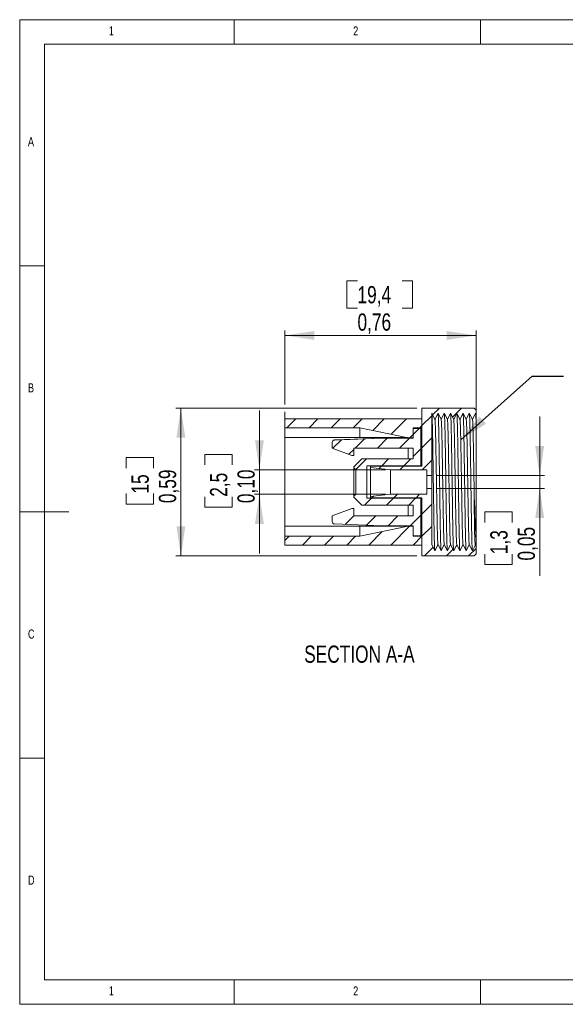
# Model space of a CAD drawing. Header units: inches. Extents: x 0.2 to 11.5, y 0.2 to 8.1.
# Tile 1 of 2: x 0.2 to 4.6, y 0.2 to 8.1. Entities that reach past the tile are written whole.
import ezdxf

# ---------------------------------------------------------------- set-up
doc = ezdxf.new("R2010")
doc.units = ezdxf.units.IN
doc.header["$MEASUREMENT"] = 0
doc.layers.add('SLD-0', color=7, linetype='Continuous', lineweight=0)
doc.styles.add('SLDTEXTSTYLE0', font='TXT', dxfattribs={"width": 0.75})
doc.dimstyles.new('SLDDIMSTYLE0', dxfattribs={"dimtxt": 0.137795, "dimasz": 0.23622, "dimexe": 0, "dimexo": 0.0625, "dimgap": 0.034449, "dimtad": 2, "dimlfac": 0.5, "dimdsep": 46, "dimtxsty": 'SLDTEXTSTYLE0', "dimsah": 1, "dimcen": 0.09, "dimadec": 0, "dimazin": 0, "dimtfac": 1, "dimtofl": 0, "dimtmove": 0, "dimatfit": 3, "dimfxl": 1, "dimtolj": 1, "dimtzin": 12, "dimarcsym": 0})
doc.dimstyles.new('SLDDIMSTYLE1', dxfattribs={"dimtxt": 0.137795, "dimasz": 0.23622, "dimexe": 0, "dimexo": 0.0625, "dimgap": 0.034449, "dimtad": 2, "dimlfac": 0.5, "dimdsep": 46, "dimtxsty": 'SLDTEXTSTYLE0', "dimsah": 1, "dimcen": 0.09, "dimadec": 0, "dimazin": 0, "dimtfac": 1, "dimtofl": 0, "dimtmove": 0, "dimatfit": 3, "dimfxl": 1, "dimtolj": 1, "dimtzin": 12, "dimarcsym": 0})
doc.dimstyles.new('SLDDIMSTYLE2', dxfattribs={"dimtxt": 0.23622, "dimasz": 0.23622, "dimexe": 0, "dimexo": 0.0625, "dimgap": 0.059055, "dimtad": 0, "dimtih": 1, "dimtoh": 1, "dimdec": 0, "dimzin": 0, "dimdsep": 46, "dimtxsty": 'Standard', "dimsah": 1, "dimcen": 0.09, "dimadec": 0, "dimazin": 0, "dimtfac": 1, "dimtdec": 0, "dimtofl": 0, "dimtmove": 0, "dimatfit": 3, "dimfxl": 1, "dimtolj": 1, "dimtzin": 0, "dimarcsym": 0})

# ---------------------------------------------------------------- blocks, each defined once
blk = doc.blocks.new('*D6')
at = {"layer": 'SLD-0'}
for p, q in [((3.3708, 4.9642), (1.4452, 4.9642)), ((1.4846, 4.9642), (1.4846, 3.7831)), ((1.0472, 4.5685), (1.2659, 4.5685)), ((1.0472, 4.5685), (1.0472, 4.4846)), ((1.2659, 4.5685), (1.2659, 4.4846)), ((1.0472, 4.1972), (1.0472, 4.2811)), ((1.2659, 4.1972), (1.2659, 4.2811)), ((1.0472, 4.1972), (1.2659, 4.1972)), ((3.3708, 3.7831), (1.4452, 3.7831))]:
    blk.add_line(p, q, dxfattribs=at)
for points in [[(1.4846, 4.9642), (1.4492, 4.728), (1.5201, 4.728)], [(1.4846, 3.7831), (1.5201, 4.0193), (1.4492, 4.0193)]]:
    blk.add_solid(points, dxfattribs=at)
at = {"layer": 'SLD-0', "char_height": 0.1378, "attachment_point": 1, "rotation": 90, "style": 'SLDTEXTSTYLE0'}
for s, insert in [('{0,59}', (1.3086, 4.2047)), ('{15}', (1.0899, 4.2811))]:
    blk.add_mtext(s, dxfattribs=dict(at, insert=insert))
blk = doc.blocks.new('*D7')
at = {"layer": 'SLD-0'}
for p, q in [((2.112, 4.4721), (2.112, 4.9445)), ((1.6746, 4.5939), (1.8933, 4.5939)), ((1.6746, 4.5939), (1.6746, 4.51)), ((1.8933, 4.5939), (1.8933, 4.51)), ((3.1188, 4.4721), (2.0726, 4.4721)), ((2.112, 4.4721), (2.112, 4.2752)), ((1.6746, 4.1718), (1.6746, 4.2556)), ((1.8933, 4.1718), (1.8933, 4.2556)), ((3.1188, 4.2752), (2.0726, 4.2752)), ((2.112, 4.2752), (2.112, 3.8028)), ((1.6746, 4.1718), (1.8933, 4.1718))]:
    blk.add_line(p, q, dxfattribs=at)
for points in [[(2.112, 4.4721), (2.1474, 4.7083), (2.0766, 4.7083)], [(2.112, 4.2752), (2.0766, 4.039), (2.1474, 4.039)]]:
    blk.add_solid(points, dxfattribs=at)
at = {"layer": 'SLD-0', "char_height": 0.1378, "attachment_point": 1, "rotation": 90, "style": 'SLDTEXTSTYLE0'}
for s, insert in [('{2,5}', (1.7173, 4.2556)), ('{0,10}', (1.936, 4.2047))]:
    blk.add_mtext(s, dxfattribs=dict(at, insert=insert))
blk = doc.blocks.new('*D8')
at = {"layer": 'SLD-0'}
for p, q in [((4.3512, 4.4249), (4.3512, 4.8973)), ((3.5282, 4.4249), (4.3905, 4.4249)), ((4.3512, 4.4249), (4.3512, 4.3225)), ((3.5282, 4.3225), (4.3905, 4.3225)), ((4.3512, 4.3225), (4.3512, 3.6222)), ((3.9137, 4.1348), (4.1325, 4.1348)), ((3.9137, 4.1348), (3.9137, 4.051)), ((4.1325, 4.1348), (4.1325, 4.051)), ((3.9137, 3.7127), (3.9137, 3.7966)), ((4.1325, 3.7127), (4.1325, 3.7966)), ((3.9137, 3.7127), (4.1325, 3.7127))]:
    blk.add_line(p, q, dxfattribs=at)
for points in [[(4.3512, 4.4249), (4.3866, 4.6611), (4.3157, 4.6611)], [(4.3512, 4.3225), (4.3157, 4.0863), (4.3866, 4.0863)]]:
    blk.add_solid(points, dxfattribs=at)
at = {"layer": 'SLD-0', "char_height": 0.1378, "attachment_point": 1, "rotation": 90, "style": 'SLDTEXTSTYLE0'}
for s, insert in [('{0,05}', (4.1752, 3.7456)), ('{1,3}', (3.9564, 3.7966))]:
    blk.add_mtext(s, dxfattribs=dict(at, insert=insert))
blk = doc.blocks.new('*D9')
at = {"layer": 'SLD-0'}
for p, q in [((2.8113, 5.9832), (2.8113, 5.7645)), ((2.8113, 5.9832), (2.8952, 5.9832)), ((3.3354, 5.9832), (3.2515, 5.9832)), ((3.3354, 5.9832), (3.3354, 5.7645)), ((2.8113, 5.7645), (2.8952, 5.7645)), ((3.3354, 5.7645), (3.2515, 5.7645)), ((2.3156, 4.9942), (2.3156, 5.5851)), ((2.3156, 5.5458), (3.8432, 5.5458)), ((3.8432, 4.9544), (3.8432, 5.5851)), ((2.3156, 4.7688), (2.3156, 4.9342))]:
    blk.add_line(p, q, dxfattribs=at)
for points in [[(2.3156, 5.5458), (2.5519, 5.5103), (2.5519, 5.5812)], [(3.8432, 5.5458), (3.607, 5.5812), (3.607, 5.5103)]]:
    blk.add_solid(points, dxfattribs=at)
at = {"layer": 'SLD-0', "char_height": 0.1378, "attachment_point": 1, "style": 'SLDTEXTSTYLE0'}
for s, insert in [('{19,4}', (2.8952, 5.9405)), ('{0,76}', (2.8952, 5.7218))]:
    blk.add_mtext(s, dxfattribs=dict(at, insert=insert))

msp = doc.modelspace()

# ---------------------------------------------------------------- hatches: boundary and pattern name
at = {"linetype": 'Continuous', "lineweight": 0}
h = msp.add_hatch(dxfattribs=at)
h.set_pattern_fill('ANSI31', style=0)
edge = h.paths.add_edge_path(flags=0)
edge.add_spline(control_points=[(3.8389, 4.9237), (3.8403, 4.9208), (3.8417, 4.9179), (3.8432, 4.915)], knot_values=[0, 0, 0, 0, 1, 1, 1, 1], weights=[1, 1, 1, 1], degree=3, periodic=0)
edge.add_line((3.8432, 4.915), (3.8432, 4.9485))
edge.add_line((3.8432, 4.9485), (3.8274, 4.9642))
edge.add_line((3.8274, 4.9642), (3.4101, 4.9642))
edge.add_line((3.4101, 4.9642), (3.4101, 4.4997))
edge.add_line((3.4101, 4.4997), (3.0007, 4.4997))
edge.add_line((3.0007, 4.4997), (3.0007, 4.4886))
edge.add_line((3.0007, 4.4886), (3.1582, 4.4721))
edge.add_line((3.1582, 4.4721), (3.4495, 4.4721))
edge.add_line((3.4495, 4.4721), (3.4495, 4.4249))
edge.add_line((3.4495, 4.4249), (3.4889, 4.4249))
edge.add_line((3.4889, 4.4249), (3.4889, 4.9237))
edge.add_spline(control_points=[(3.4889, 4.9237), (3.4972, 4.907), (3.5055, 4.8903), (3.5139, 4.8737)], knot_values=[0, 0, 0, 0, 1, 1, 1, 1], weights=[1, 1, 1, 1], degree=3, periodic=0)
edge.add_spline(control_points=[(3.5139, 4.8737), (3.5222, 4.8903), (3.5305, 4.907), (3.5389, 4.9237)], knot_values=[0, 0, 0, 0, 1, 1, 1, 1], weights=[1, 1, 1, 1], degree=3, periodic=0)
edge.add_spline(control_points=[(3.5389, 4.9237), (3.5472, 4.907), (3.5555, 4.8903), (3.5639, 4.8737)], knot_values=[0, 0, 0, 0, 1, 1, 1, 1], weights=[1, 1, 1, 1], degree=3, periodic=0)
edge.add_spline(control_points=[(3.5639, 4.8737), (3.5722, 4.8903), (3.5805, 4.907), (3.5889, 4.9237)], knot_values=[0, 0, 0, 0, 1, 1, 1, 1], weights=[1, 1, 1, 1], degree=3, periodic=0)
edge.add_spline(control_points=[(3.5889, 4.9237), (3.5972, 4.907), (3.6055, 4.8903), (3.6139, 4.8737)], knot_values=[0, 0, 0, 0, 1, 1, 1, 1], weights=[1, 1, 1, 1], degree=3, periodic=0)
edge.add_spline(control_points=[(3.6139, 4.8737), (3.6222, 4.8903), (3.6305, 4.907), (3.6389, 4.9237)], knot_values=[0, 0, 0, 0, 1, 1, 1, 1], weights=[1, 1, 1, 1], degree=3, periodic=0)
edge.add_spline(control_points=[(3.6389, 4.9237), (3.6472, 4.907), (3.6555, 4.8903), (3.6639, 4.8737)], knot_values=[0, 0, 0, 0, 1, 1, 1, 1], weights=[1, 1, 1, 1], degree=3, periodic=0)
edge.add_spline(control_points=[(3.6639, 4.8737), (3.6722, 4.8903), (3.6805, 4.907), (3.6889, 4.9237)], knot_values=[0, 0, 0, 0, 1, 1, 1, 1], weights=[1, 1, 1, 1], degree=3, periodic=0)
edge.add_spline(control_points=[(3.6889, 4.9237), (3.6972, 4.907), (3.7055, 4.8903), (3.7139, 4.8737)], knot_values=[0, 0, 0, 0, 1, 1, 1, 1], weights=[1, 1, 1, 1], degree=3, periodic=0)
edge.add_spline(control_points=[(3.7139, 4.8737), (3.7222, 4.8903), (3.7305, 4.907), (3.7389, 4.9237)], knot_values=[0, 0, 0, 0, 1, 1, 1, 1], weights=[1, 1, 1, 1], degree=3, periodic=0)
edge.add_spline(control_points=[(3.7389, 4.9237), (3.7472, 4.907), (3.7555, 4.8903), (3.7639, 4.8737)], knot_values=[0, 0, 0, 0, 1, 1, 1, 1], weights=[1, 1, 1, 1], degree=3, periodic=0)
edge.add_spline(control_points=[(3.7639, 4.8737), (3.7722, 4.8903), (3.7805, 4.907), (3.7889, 4.9237)], knot_values=[0, 0, 0, 0, 1, 1, 1, 1], weights=[1, 1, 1, 1], degree=3, periodic=0)
edge.add_spline(control_points=[(3.7889, 4.9237), (3.7972, 4.907), (3.8055, 4.8903), (3.8139, 4.8737)], knot_values=[0, 0, 0, 0, 1, 1, 1, 1], weights=[1, 1, 1, 1], degree=3, periodic=0)
edge.add_spline(control_points=[(3.8139, 4.8737), (3.8222, 4.8903), (3.8305, 4.907), (3.8389, 4.9237)], knot_values=[0, 0, 0, 0, 1, 1, 1, 1], weights=[1, 1, 1, 1], degree=3, periodic=0)
h = msp.add_hatch(dxfattribs=at)
h.set_pattern_fill('ANSI31', style=0)
h.paths.add_polyline_path([(3.3393, 4.728), (3.3393, 4.8067), (3.4101, 4.8067), (3.4101, 4.8776), (2.3156, 4.8776), (2.3156, 4.8067), (2.9141, 4.8067), (3.2999, 4.728)], flags=0)
h = msp.add_hatch(dxfattribs=at)
h.set_pattern_fill('ANSI31', style=0)
edge = h.paths.add_edge_path(flags=0)
edge.add_line((2.9298, 4.5587), (2.8668, 4.4957))
edge.add_line((2.8668, 4.4957), (2.8668, 4.4878))
edge.add_line((2.8668, 4.4878), (2.8826, 4.4721))
edge.add_line((2.8826, 4.4721), (2.9692, 4.4721))
edge.add_line((2.9692, 4.4721), (2.9692, 4.5036))
edge.add_line((2.9692, 4.5036), (3.4022, 4.5036))
edge.add_line((3.4022, 4.5036), (3.4022, 4.8028))
edge.add_line((3.4022, 4.8028), (3.3393, 4.8028))
edge.add_line((3.3393, 4.8028), (3.3393, 4.7241))
edge.add_line((3.3393, 4.7241), (3.0873, 4.7241))
edge.add_line((3.0873, 4.7241), (2.7125, 4.7091))
edge.add_ellipse((2.7133, 4.6894), major_axis=(0, 0.0197), ratio=0.999987, start_angle=2.29058, end_angle=90)
edge.add_line((2.6936, 4.6894), (2.6936, 4.6453))
edge.add_line((2.6936, 4.6453), (2.8511, 4.5863))
edge.add_line((2.8511, 4.5863), (2.8668, 4.5863))
edge.add_line((2.8668, 4.5863), (2.8668, 4.6453))
edge.add_line((2.8668, 4.6453), (3.3393, 4.6453))
edge.add_line((3.3393, 4.6453), (3.3393, 4.5587))
edge.add_line((3.3393, 4.5587), (2.9298, 4.5587))
h = msp.add_hatch(dxfattribs=at)
h.set_pattern_fill('ANSI31', style=0)
edge = h.paths.add_edge_path(flags=0)
edge.add_line((2.8668, 4.2595), (2.8668, 4.2516))
edge.add_line((2.8668, 4.2516), (2.9298, 4.1886))
edge.add_line((2.9298, 4.1886), (3.3393, 4.1886))
edge.add_line((3.3393, 4.1886), (3.3393, 4.102))
edge.add_line((3.3393, 4.102), (2.8668, 4.102))
edge.add_line((2.8668, 4.102), (2.8668, 4.1611))
edge.add_line((2.8668, 4.1611), (2.8511, 4.1611))
edge.add_line((2.8511, 4.1611), (2.6936, 4.102))
edge.add_line((2.6936, 4.102), (2.6936, 4.0579))
edge.add_ellipse((2.7133, 4.0579), major_axis=(0, -0.0197), ratio=0.999987, start_angle=270, end_angle=357.70942)
edge.add_line((2.7125, 4.0383), (3.0873, 4.0233))
edge.add_line((3.0873, 4.0233), (3.3393, 4.0233))
edge.add_line((3.3393, 4.0233), (3.3393, 3.9445))
edge.add_line((3.3393, 3.9445), (3.4022, 3.9445))
edge.add_line((3.4022, 3.9445), (3.4022, 4.2438))
edge.add_line((3.4022, 4.2438), (2.9692, 4.2438))
edge.add_line((2.9692, 4.2438), (2.9692, 4.2752))
edge.add_line((2.9692, 4.2752), (2.8826, 4.2752))
edge.add_line((2.8826, 4.2752), (2.8668, 4.2595))
h = msp.add_hatch(dxfattribs=at)
h.set_pattern_fill('ANSI31', style=0)
edge = h.paths.add_edge_path(flags=0)
edge.add_line((3.8432, 3.8579), (3.8351, 3.8661))
edge.add_spline(control_points=[(3.8351, 3.8661), (3.828, 3.8519), (3.8209, 3.8378), (3.8139, 3.8237)], knot_values=[0, 0, 0, 0, 1, 1, 1, 1], weights=[1, 1, 1, 1], degree=3, periodic=0)
edge.add_spline(control_points=[(3.8139, 3.8237), (3.8055, 3.8403), (3.7972, 3.857), (3.7889, 3.8737)], knot_values=[0, 0, 0, 0, 1, 1, 1, 1], weights=[1, 1, 1, 1], degree=3, periodic=0)
edge.add_spline(control_points=[(3.7889, 3.8737), (3.7805, 3.857), (3.7722, 3.8403), (3.7639, 3.8237)], knot_values=[0, 0, 0, 0, 1, 1, 1, 1], weights=[1, 1, 1, 1], degree=3, periodic=0)
edge.add_spline(control_points=[(3.7639, 3.8237), (3.7555, 3.8403), (3.7472, 3.857), (3.7389, 3.8737)], knot_values=[0, 0, 0, 0, 1, 1, 1, 1], weights=[1, 1, 1, 1], degree=3, periodic=0)
edge.add_spline(control_points=[(3.7389, 3.8737), (3.7305, 3.857), (3.7222, 3.8403), (3.7139, 3.8237)], knot_values=[0, 0, 0, 0, 1, 1, 1, 1], weights=[1, 1, 1, 1], degree=3, periodic=0)
edge.add_spline(control_points=[(3.7139, 3.8237), (3.7055, 3.8403), (3.6972, 3.857), (3.6889, 3.8737)], knot_values=[0, 0, 0, 0, 1, 1, 1, 1], weights=[1, 1, 1, 1], degree=3, periodic=0)
edge.add_spline(control_points=[(3.6889, 3.8737), (3.6805, 3.857), (3.6722, 3.8403), (3.6639, 3.8237)], knot_values=[0, 0, 0, 0, 1, 1, 1, 1], weights=[1, 1, 1, 1], degree=3, periodic=0)
edge.add_spline(control_points=[(3.6639, 3.8237), (3.6555, 3.8403), (3.6472, 3.857), (3.6389, 3.8737)], knot_values=[0, 0, 0, 0, 1, 1, 1, 1], weights=[1, 1, 1, 1], degree=3, periodic=0)
edge.add_spline(control_points=[(3.6389, 3.8737), (3.6305, 3.857), (3.6222, 3.8403), (3.6139, 3.8237)], knot_values=[0, 0, 0, 0, 1, 1, 1, 1], weights=[1, 1, 1, 1], degree=3, periodic=0)
edge.add_spline(control_points=[(3.6139, 3.8237), (3.6055, 3.8403), (3.5972, 3.857), (3.5889, 3.8737)], knot_values=[0, 0, 0, 0, 1, 1, 1, 1], weights=[1, 1, 1, 1], degree=3, periodic=0)
edge.add_spline(control_points=[(3.5889, 3.8737), (3.5805, 3.857), (3.5722, 3.8403), (3.5639, 3.8237)], knot_values=[0, 0, 0, 0, 1, 1, 1, 1], weights=[1, 1, 1, 1], degree=3, periodic=0)
edge.add_spline(control_points=[(3.5639, 3.8237), (3.5555, 3.8403), (3.5472, 3.857), (3.5389, 3.8737)], knot_values=[0, 0, 0, 0, 1, 1, 1, 1], weights=[1, 1, 1, 1], degree=3, periodic=0)
edge.add_spline(control_points=[(3.5389, 3.8737), (3.5305, 3.857), (3.5222, 3.8403), (3.5139, 3.8237)], knot_values=[0, 0, 0, 0, 1, 1, 1, 1], weights=[1, 1, 1, 1], degree=3, periodic=0)
edge.add_spline(control_points=[(3.5139, 3.8237), (3.5055, 3.8403), (3.4972, 3.857), (3.4889, 3.8737)], knot_values=[0, 0, 0, 0, 1, 1, 1, 1], weights=[1, 1, 1, 1], degree=3, periodic=0)
edge.add_line((3.4889, 3.8737), (3.4889, 4.3225))
edge.add_line((3.4889, 4.3225), (3.4495, 4.3225))
edge.add_line((3.4495, 4.3225), (3.4495, 4.2752))
edge.add_line((3.4495, 4.2752), (3.1582, 4.2752))
edge.add_line((3.1582, 4.2752), (3.0007, 4.2587))
edge.add_line((3.0007, 4.2587), (3.0007, 4.2477))
edge.add_line((3.0007, 4.2477), (3.4101, 4.2477))
edge.add_line((3.4101, 4.2477), (3.4101, 3.7831))
edge.add_line((3.4101, 3.7831), (3.8274, 3.7831))
edge.add_line((3.8274, 3.7831), (3.8432, 3.7989))
edge.add_line((3.8432, 3.7989), (3.8432, 3.8579))
h = msp.add_hatch(dxfattribs=at)
h.set_pattern_fill('ANSI31', style=0)
h.paths.add_polyline_path([(3.4101, 3.8697), (3.4101, 3.9406), (3.3393, 3.9406), (3.3393, 4.0193), (3.2999, 4.0193), (2.9141, 3.9406), (2.3156, 3.9406), (2.3156, 3.8697)], flags=0)

# ---------------------------------------------------------------- linework, layer by layer
at = {"color": 7, "linetype": 'Continuous', "lineweight": 0}
for p, q in [((11.4961, 8.0709), (0.1969, 8.0709)), ((0.1969, 8.0709), (0.1969, 0.1969)), ((1.9094, 7.874), (1.9094, 8.0709)), ((3.878, 8.0709), (3.878, 7.874)), ((11.2992, 7.874), (0.3937, 7.874)), ((0.3937, 7.874), (0.3937, 0.3937)), ((0.3937, 6.1024), (0.1969, 6.1024)), ((0.1969, 4.1339), (0.5906, 4.1339)), ((0.3937, 2.1654), (0.1969, 2.1654)), ((0.3937, 0.3937), (4.6704, 0.3937)), ((1.9094, 0.1969), (1.9094, 0.3937)), ((3.878, 0.3937), (3.878, 0.1969)), ((0.1969, 0.1969), (11.4961, 0.1969))]:
    msp.add_line(p, q, dxfattribs=at)
at = {"color": 7, "linetype": 'Continuous', "lineweight": 15}
for p, q in [((3.8274, 4.9642), (3.4101, 4.9642)), ((3.4101, 4.9642), (3.4101, 4.4997)), ((3.8274, 4.9642), (3.8432, 4.9485)), ((3.5139, 4.8737), (3.4889, 4.9237)), ((3.4889, 4.9237), (3.4889, 4.4249)), ((3.5389, 4.9237), (3.5139, 4.8737)), ((3.5639, 4.8737), (3.5389, 4.9237)), ((3.5889, 4.9237), (3.5639, 4.8737)), ((3.6139, 4.8737), (3.5889, 4.9237)), ((3.6389, 4.9237), (3.6139, 4.8737)), ((3.6639, 4.8737), (3.6389, 4.9237)), ((3.6889, 4.9237), (3.6639, 4.8737)), ((3.7139, 4.8737), (3.6889, 4.9237)), ((3.7389, 4.9237), (3.7139, 4.8737)), ((3.7639, 4.8737), (3.7389, 4.9237)), ((3.7889, 4.9237), (3.7639, 4.8737)), ((3.8139, 4.8737), (3.7889, 4.9237)), ((3.8389, 4.9237), (3.8139, 4.8737)), ((3.8432, 4.915), (3.8389, 4.9237)), ((3.8432, 4.9485), (3.8432, 4.915)), ((3.8432, 4.9148), (3.8432, 4.8445)), ((3.4101, 4.8793), (2.3156, 4.8793)), ((2.3156, 4.8776), (2.3156, 4.8793)), ((3.4101, 4.8776), (2.3156, 4.8776)), ((2.3156, 4.8776), (2.3156, 4.8067)), ((2.3156, 4.8067), (2.9141, 4.8067)), ((2.3156, 4.8067), (2.3156, 4.7291)), ((2.9141, 4.8067), (3.2999, 4.728)), ((2.9141, 4.8067), (2.9141, 4.729)), ((3.3393, 4.8067), (3.4101, 4.8067)), ((3.3393, 4.8067), (3.3393, 4.728)), ((3.3393, 4.804), (3.4022, 4.804)), ((3.4022, 4.8028), (3.4022, 4.804)), ((3.4101, 4.8776), (3.4101, 4.8067)), ((3.8432, 4.8445), (3.8432, 3.909)), ((2.9141, 4.7291), (2.3156, 4.7291)), ((2.3156, 4.7291), (2.3156, 4.0208)), ((2.87, 4.7162), (3.0873, 4.7249)), ((2.9141, 4.729), (3.2948, 4.729)), ((3.0873, 4.7249), (3.0873, 4.7241)), ((3.0873, 4.7249), (3.3393, 4.7249)), ((3.2999, 4.728), (3.3393, 4.728)), ((3.2999, 4.7249), (3.2999, 4.728)), ((3.4022, 4.8028), (3.3393, 4.8028)), ((3.3393, 4.7241), (3.3393, 4.8028)), ((3.4022, 4.5036), (3.4022, 4.8028)), ((2.6936, 4.6894), (2.6936, 4.6904)), ((2.6936, 4.6453), (2.6936, 4.6894)), ((2.7125, 4.7091), (3.0873, 4.7241)), ((2.7125, 4.7101), (2.87, 4.7164)), ((2.7125, 4.7101), (2.7125, 4.7091)), ((2.87, 4.7162), (2.87, 4.7164)), ((2.87, 4.7164), (2.873, 4.7163)), ((3.3393, 4.7241), (3.0873, 4.7241)), ((2.8511, 4.5863), (2.6936, 4.6453)), ((2.8511, 4.5863), (2.8668, 4.5863)), ((2.8668, 4.6453), (3.3393, 4.6453)), ((2.8668, 4.5863), (2.8668, 4.6453)), ((3.2999, 4.5587), (3.2999, 4.6453)), ((3.3393, 4.5587), (3.3393, 4.6453)), ((2.8668, 4.4957), (2.9298, 4.5587)), ((2.8668, 4.4878), (2.8668, 4.4957)), ((3.3393, 4.5587), (2.9298, 4.5587)), ((2.9692, 4.5036), (3.4022, 4.5036)), ((2.9692, 4.5036), (2.9692, 4.4721)), ((3.0007, 4.4886), (3.0007, 4.4997)), ((3.4101, 4.4997), (3.0007, 4.4997)), ((3.1582, 4.4721), (3.0007, 4.4886)), ((3.0007, 4.2587), (3.0007, 4.4886)), ((3.4022, 4.4997), (3.4022, 4.5036)), ((2.8826, 4.4721), (2.8668, 4.4878)), ((2.8668, 4.2595), (2.8668, 4.4878)), ((2.8826, 4.4721), (2.9692, 4.4721)), ((2.8826, 4.4721), (2.8826, 4.2752)), ((2.9692, 4.4721), (2.9692, 4.2752)), ((3.4495, 4.4721), (3.1582, 4.4721)), ((3.1582, 4.4721), (3.1582, 4.2752)), ((3.4495, 4.4249), (3.4495, 4.4721)), ((3.4495, 4.4249), (3.4889, 4.4249)), ((3.4495, 4.4249), (3.4495, 4.3225)), ((3.4889, 4.4249), (3.4889, 4.3225)), ((2.8668, 4.2595), (2.8826, 4.2752)), ((2.8668, 4.2516), (2.8668, 4.2595)), ((2.9692, 4.2752), (2.8826, 4.2752)), ((2.9692, 4.2752), (2.9692, 4.2438)), ((3.0007, 4.2587), (3.1582, 4.2752)), ((3.0007, 4.2477), (3.0007, 4.2587)), ((3.1582, 4.2752), (3.4495, 4.2752)), ((3.4495, 4.2752), (3.4495, 4.3225)), ((3.4889, 4.3225), (3.4495, 4.3225)), ((3.4889, 4.3225), (3.4889, 3.8737)), ((2.9298, 4.1886), (2.8668, 4.2516)), ((2.9298, 4.1886), (3.3393, 4.1886)), ((3.4022, 4.2438), (2.9692, 4.2438)), ((3.0007, 4.2477), (3.4101, 4.2477)), ((3.2999, 4.1028), (3.2999, 4.1886)), ((3.3393, 4.102), (3.3393, 4.1886)), ((3.4022, 4.2438), (3.4022, 4.2477)), ((3.4022, 3.9445), (3.4022, 4.2438)), ((3.4101, 4.2477), (3.4101, 3.7831)), ((2.6936, 4.1028), (2.8511, 4.1619)), ((2.6936, 4.102), (2.8511, 4.1611)), ((2.6942, 4.1031), (2.6936, 4.1031)), ((2.6936, 4.1028), (2.6936, 4.1031)), ((2.6936, 4.102), (2.6936, 4.1028)), ((2.6936, 4.102), (2.6936, 4.0579)), ((2.8511, 4.1619), (2.8511, 4.1611)), ((2.8511, 4.1619), (2.8668, 4.1619)), ((2.8668, 4.1611), (2.8511, 4.1611)), ((2.8668, 4.1611), (2.8668, 4.1619)), ((2.8668, 4.102), (2.8668, 4.1611)), ((3.3393, 4.1028), (2.8668, 4.1028)), ((3.3393, 4.102), (2.8668, 4.102)), ((3.2999, 4.0208), (2.3156, 4.0208)), ((2.3156, 4.0204), (2.3156, 4.0208)), ((2.3156, 4.0204), (2.9141, 4.0204)), ((2.3156, 3.9417), (2.3156, 4.0204)), ((3.0873, 4.0233), (2.7125, 4.0383)), ((2.9141, 3.9416), (3.2999, 4.0204)), ((3.2999, 4.0204), (2.9141, 4.0204)), ((2.9141, 4.0204), (2.9141, 4.0204)), ((2.9141, 4.0204), (2.9141, 3.9416)), ((3.2999, 4.0193), (2.9141, 3.9406)), ((3.0873, 4.0233), (3.3393, 4.0233)), ((3.2999, 4.0204), (3.2999, 4.0233)), ((3.2999, 4.0204), (3.2999, 4.0193)), ((3.2999, 4.0204), (3.3393, 4.0204)), ((3.3393, 4.0193), (3.2999, 4.0193)), ((3.3393, 3.9445), (3.3393, 4.0233)), ((3.3393, 4.0193), (3.3393, 3.9406)), ((2.9141, 3.9417), (2.3156, 3.9417)), ((2.3156, 3.9417), (2.3156, 3.9406)), ((2.9141, 3.9406), (2.3156, 3.9406)), ((2.3156, 3.9406), (2.3156, 3.8697)), ((2.9141, 3.9416), (2.9141, 3.9406)), ((3.3393, 3.9445), (3.4022, 3.9445)), ((3.3393, 3.9418), (3.4101, 3.9418)), ((3.4101, 3.9406), (3.3393, 3.9406)), ((3.4101, 3.9406), (3.4101, 3.8697)), ((2.3156, 3.8697), (3.4101, 3.8697)), ((3.4889, 3.8737), (3.5139, 3.8237)), ((3.5139, 3.8237), (3.5389, 3.8737)), ((3.5389, 3.8737), (3.5639, 3.8237)), ((3.5639, 3.8237), (3.5889, 3.8737)), ((3.5889, 3.8737), (3.6139, 3.8237)), ((3.6139, 3.8237), (3.6389, 3.8737)), ((3.6389, 3.8737), (3.6639, 3.8237)), ((3.6639, 3.8237), (3.6889, 3.8737)), ((3.6889, 3.8737), (3.7139, 3.8237)), ((3.7139, 3.8237), (3.7389, 3.8737)), ((3.7389, 3.8737), (3.7639, 3.8237)), ((3.7639, 3.8237), (3.7889, 3.8737)), ((3.7889, 3.8737), (3.8139, 3.8237)), ((3.8139, 3.8237), (3.8351, 3.8661)), ((3.8351, 3.8661), (3.8432, 3.8579)), ((3.8432, 3.909), (3.8432, 3.8579)), ((3.4101, 3.7831), (3.8274, 3.7831)), ((3.8432, 3.7989), (3.8274, 3.7831)), ((3.8432, 3.8579), (3.8432, 3.7989))]:
    msp.add_line(p, q, dxfattribs=at)
for centre, radius, start, end in [((2.7133, 4.6904), 0.0197, 92.2902, 180), ((2.7133, 4.6894), 0.0197, 92.29058, 179.70342), ((19.5056, 4.7262), 15.6837, 181.52537, 182.98684), ((15.3536, 4.2855), 11.5262, 179.88471, 182.08555), ((2.7133, 4.0579), 0.0197, 179.70342, 267.70942)]:
    msp.add_arc(centre, radius, start, end, dxfattribs=at)
for points, knots in [([(3.5131, 3.8268), (3.5131, 3.8269), (3.5128, 3.828), (3.5122, 3.8364), (3.5113, 3.8527), (3.5103, 3.8767), (3.5094, 3.9072), (3.5084, 3.9437), (3.5075, 3.9855), (3.5066, 4.0315), (3.5058, 4.0809), (3.505, 4.1336), (3.5041, 4.1896), (3.5032, 4.249), (3.5023, 4.3107), (3.5014, 4.3737), (3.5004, 4.4366), (3.4995, 4.4984), (3.4986, 4.5577), (3.4977, 4.6137), (3.4969, 4.6664), (3.4961, 4.7158), (3.4952, 4.7618), (3.4943, 4.8036), (3.4933, 4.8402), (3.4924, 4.8706), (3.4914, 4.8947), (3.4905, 4.911), (3.4899, 4.9194), (3.4897, 4.9205), (3.4896, 4.9205)], [0, 0, 0, 0, 0.000751, 0.038689, 0.077283, 0.116298, 0.155485, 0.194586, 0.233347, 0.271529, 0.308911, 0.34577, 0.383442, 0.421842, 0.460744, 0.499902, 0.53906, 0.577962, 0.616362, 0.654034, 0.690893, 0.728275, 0.766457, 0.805218, 0.844319, 0.883506, 0.922521, 0.961115, 0.999053, 1, 1, 1, 1]), ([(3.5631, 3.8268), (3.5631, 3.8269), (3.5628, 3.828), (3.5622, 3.8363), (3.5613, 3.8527), (3.5603, 3.8767), (3.5594, 3.9072), (3.5584, 3.9437), (3.5575, 3.9855), (3.5566, 4.0315), (3.5558, 4.0809), (3.555, 4.1336), (3.5541, 4.1896), (3.5532, 4.249), (3.5523, 4.3107), (3.5514, 4.3737), (3.5504, 4.4366), (3.5495, 4.4984), (3.5486, 4.5577), (3.5477, 4.6137), (3.5469, 4.6664), (3.5461, 4.7158), (3.5452, 4.7618), (3.5443, 4.8036), (3.5433, 4.8402), (3.5424, 4.8706), (3.5414, 4.8947), (3.5405, 4.911), (3.5399, 4.9194), (3.5397, 4.9205), (3.5396, 4.9205)], [0, 0, 0, 0, 0.000947, 0.038877, 0.077464, 0.116472, 0.15565, 0.194744, 0.233497, 0.271671, 0.309047, 0.345898, 0.383562, 0.421955, 0.46085, 0.5, 0.53915, 0.578045, 0.616438, 0.654102, 0.690953, 0.728329, 0.766503, 0.805256, 0.84435, 0.883528, 0.922536, 0.961123, 0.999053, 1, 1, 1, 1]), ([(3.6131, 3.8268), (3.6131, 3.8269), (3.6128, 3.828), (3.6122, 3.8363), (3.6113, 3.8527), (3.6103, 3.8767), (3.6094, 3.9072), (3.6084, 3.9437), (3.6075, 3.9855), (3.6066, 4.0315), (3.6058, 4.0809), (3.605, 4.1336), (3.6041, 4.1896), (3.6032, 4.249), (3.6023, 4.3107), (3.6014, 4.3737), (3.6004, 4.4366), (3.5995, 4.4984), (3.5986, 4.5577), (3.5977, 4.6137), (3.5969, 4.6664), (3.5961, 4.7158), (3.5952, 4.7618), (3.5943, 4.8036), (3.5933, 4.8402), (3.5924, 4.8706), (3.5914, 4.8947), (3.5905, 4.911), (3.5899, 4.9194), (3.5897, 4.9205), (3.5896, 4.9205)], [0, 0, 0, 0, 0.000947, 0.038877, 0.077464, 0.116472, 0.15565, 0.194744, 0.233497, 0.271671, 0.309047, 0.345898, 0.383562, 0.421955, 0.46085, 0.5, 0.53915, 0.578045, 0.616438, 0.654102, 0.690953, 0.728329, 0.766503, 0.805256, 0.84435, 0.883528, 0.922536, 0.961123, 0.999053, 1, 1, 1, 1]), ([(3.6631, 3.8268), (3.6631, 3.8269), (3.6628, 3.828), (3.6622, 3.8363), (3.6613, 3.8527), (3.6603, 3.8767), (3.6594, 3.9072), (3.6584, 3.9437), (3.6575, 3.9855), (3.6566, 4.0315), (3.6558, 4.0809), (3.655, 4.1336), (3.6541, 4.1896), (3.6532, 4.249), (3.6523, 4.3107), (3.6514, 4.3737), (3.6504, 4.4366), (3.6495, 4.4984), (3.6486, 4.5577), (3.6477, 4.6137), (3.6469, 4.6664), (3.6461, 4.7158), (3.6452, 4.7618), (3.6443, 4.8036), (3.6433, 4.8402), (3.6424, 4.8706), (3.6414, 4.8947), (3.6405, 4.911), (3.6399, 4.9194), (3.6397, 4.9205), (3.6396, 4.9205)], [0, 0, 0, 0, 0.000947, 0.038877, 0.077464, 0.116472, 0.15565, 0.194744, 0.233497, 0.271671, 0.309047, 0.345898, 0.383562, 0.421955, 0.46085, 0.5, 0.53915, 0.578045, 0.616438, 0.654102, 0.690953, 0.728329, 0.766503, 0.805256, 0.84435, 0.883528, 0.922536, 0.961123, 0.999053, 1, 1, 1, 1]), ([(3.7131, 3.8268), (3.7131, 3.8269), (3.7128, 3.828), (3.7122, 3.8363), (3.7113, 3.8527), (3.7103, 3.8767), (3.7094, 3.9072), (3.7084, 3.9437), (3.7075, 3.9855), (3.7066, 4.0315), (3.7058, 4.0809), (3.705, 4.1336), (3.7041, 4.1896), (3.7032, 4.249), (3.7023, 4.3107), (3.7014, 4.3737), (3.7004, 4.4366), (3.6995, 4.4984), (3.6986, 4.5577), (3.6977, 4.6137), (3.6969, 4.6664), (3.6961, 4.7158), (3.6952, 4.7618), (3.6943, 4.8036), (3.6933, 4.8402), (3.6924, 4.8706), (3.6914, 4.8947), (3.6905, 4.911), (3.6899, 4.9194), (3.6897, 4.9205), (3.6896, 4.9205)], [0, 0, 0, 0, 0.000947, 0.038877, 0.077464, 0.116472, 0.15565, 0.194744, 0.233497, 0.271671, 0.309047, 0.345898, 0.383562, 0.421955, 0.46085, 0.5, 0.53915, 0.578045, 0.616438, 0.654102, 0.690953, 0.728329, 0.766503, 0.805256, 0.84435, 0.883528, 0.922536, 0.961123, 0.999053, 1, 1, 1, 1]), ([(3.7631, 3.8268), (3.7631, 3.8269), (3.7628, 3.828), (3.7622, 3.8363), (3.7613, 3.8527), (3.7603, 3.8767), (3.7594, 3.9072), (3.7584, 3.9437), (3.7575, 3.9855), (3.7566, 4.0315), (3.7558, 4.0809), (3.755, 4.1336), (3.7541, 4.1896), (3.7532, 4.249), (3.7523, 4.3107), (3.7514, 4.3737), (3.7504, 4.4366), (3.7495, 4.4984), (3.7486, 4.5577), (3.7477, 4.6137), (3.7469, 4.6664), (3.7461, 4.7158), (3.7452, 4.7618), (3.7443, 4.8036), (3.7433, 4.8402), (3.7424, 4.8706), (3.7414, 4.8947), (3.7405, 4.911), (3.7399, 4.9194), (3.7397, 4.9205), (3.7396, 4.9205)], [0, 0, 0, 0, 0.000947, 0.038877, 0.077464, 0.116472, 0.15565, 0.194744, 0.233497, 0.271671, 0.309047, 0.345898, 0.383562, 0.421955, 0.46085, 0.5, 0.53915, 0.578045, 0.616438, 0.654102, 0.690953, 0.728329, 0.766503, 0.805256, 0.84435, 0.883528, 0.922536, 0.961123, 0.999053, 1, 1, 1, 1]), ([(3.8131, 3.8268), (3.8131, 3.8269), (3.8128, 3.828), (3.8122, 3.8363), (3.8113, 3.8527), (3.8103, 3.8767), (3.8094, 3.9072), (3.8084, 3.9437), (3.8075, 3.9855), (3.8066, 4.0315), (3.8058, 4.0809), (3.805, 4.1336), (3.8041, 4.1896), (3.8032, 4.249), (3.8023, 4.3107), (3.8014, 4.3737), (3.8004, 4.4366), (3.7995, 4.4984), (3.7986, 4.5577), (3.7977, 4.6137), (3.7969, 4.6664), (3.7961, 4.7158), (3.7952, 4.7618), (3.7943, 4.8036), (3.7933, 4.8402), (3.7924, 4.8706), (3.7914, 4.8947), (3.7905, 4.911), (3.7899, 4.9194), (3.7897, 4.9205), (3.7896, 4.9205)], [0, 0, 0, 0, 0.000947, 0.038877, 0.077464, 0.116472, 0.15565, 0.194744, 0.233497, 0.271671, 0.309047, 0.345898, 0.383562, 0.421955, 0.46085, 0.5, 0.53915, 0.578045, 0.616438, 0.654102, 0.690953, 0.728329, 0.766503, 0.805256, 0.84435, 0.883528, 0.922536, 0.961123, 0.999053, 1, 1, 1, 1]), ([(3.8432, 4.8445), (3.8429, 4.8544), (3.8423, 4.8743), (3.8414, 4.8964), (3.8405, 4.9122), (3.8397, 4.9213), (3.8393, 4.9224), (3.8391, 4.9229)], [0, 0, 0, 0, 0.214961, 0.428839, 0.640353, 0.848309, 1, 1, 1, 1]), ([(3.5389, 3.8737), (3.5385, 3.8745), (3.5379, 3.876), (3.5369, 3.8889), (3.5358, 3.9099), (3.5347, 3.9394), (3.5336, 3.9766), (3.5325, 4.0204), (3.5315, 4.0696), (3.5305, 4.123), (3.5296, 4.1805), (3.5286, 4.2421), (3.5275, 4.307), (3.5264, 4.3705), (3.5254, 4.4309), (3.5245, 4.487), (3.5236, 4.541), (3.5227, 4.5919), (3.5219, 4.6398), (3.5211, 4.6847), (3.5202, 4.7289), (3.5191, 4.7708), (3.518, 4.808), (3.5169, 4.8375), (3.5158, 4.8584), (3.5148, 4.8713), (3.5142, 4.8729), (3.5139, 4.8737)], [0, 0, 0, 0, 0.040411, 0.081878, 0.12408, 0.166659, 0.209238, 0.25144, 0.292907, 0.333318, 0.373729, 0.415196, 0.457398, 0.499977, 0.536495, 0.572774, 0.608586, 0.643717, 0.678091, 0.712953, 0.74856, 0.790762, 0.833341, 0.87592, 0.918122, 0.959589, 1, 1, 1, 1]), ([(3.5889, 3.8737), (3.5885, 3.8745), (3.5879, 3.876), (3.5869, 3.8889), (3.5858, 3.9099), (3.5847, 3.9394), (3.5836, 3.9766), (3.5825, 4.0204), (3.5815, 4.0696), (3.5805, 4.123), (3.5796, 4.1805), (3.5786, 4.2421), (3.5775, 4.307), (3.5764, 4.3705), (3.5754, 4.4309), (3.5745, 4.487), (3.5736, 4.541), (3.5727, 4.5919), (3.5719, 4.6398), (3.5711, 4.6847), (3.5702, 4.7289), (3.5691, 4.7708), (3.568, 4.808), (3.5669, 4.8375), (3.5658, 4.8584), (3.5648, 4.8713), (3.5642, 4.8729), (3.5639, 4.8737)], [0, 0, 0, 0, 0.040411, 0.081878, 0.12408, 0.166659, 0.209238, 0.25144, 0.292907, 0.333318, 0.373729, 0.415196, 0.457398, 0.499977, 0.536495, 0.572774, 0.608586, 0.643717, 0.678091, 0.712953, 0.74856, 0.790762, 0.833341, 0.87592, 0.918122, 0.959589, 1, 1, 1, 1]), ([(3.6389, 3.8737), (3.6385, 3.8745), (3.6379, 3.876), (3.6369, 3.8889), (3.6358, 3.9099), (3.6347, 3.9394), (3.6336, 3.9766), (3.6325, 4.0204), (3.6315, 4.0696), (3.6305, 4.123), (3.6296, 4.1805), (3.6286, 4.2421), (3.6275, 4.307), (3.6264, 4.3705), (3.6254, 4.4309), (3.6245, 4.487), (3.6236, 4.541), (3.6227, 4.5919), (3.6219, 4.6398), (3.6211, 4.6847), (3.6202, 4.7289), (3.6191, 4.7708), (3.618, 4.808), (3.6169, 4.8375), (3.6158, 4.8584), (3.6148, 4.8713), (3.6142, 4.8729), (3.6139, 4.8737)], [0, 0, 0, 0, 0.040411, 0.081878, 0.12408, 0.166659, 0.209238, 0.25144, 0.292907, 0.333318, 0.373729, 0.415196, 0.457398, 0.499977, 0.536495, 0.572774, 0.608586, 0.643717, 0.678091, 0.712953, 0.74856, 0.790762, 0.833341, 0.87592, 0.918122, 0.959589, 1, 1, 1, 1]), ([(3.6889, 3.8737), (3.6885, 3.8745), (3.6879, 3.876), (3.6869, 3.8889), (3.6858, 3.9099), (3.6847, 3.9394), (3.6836, 3.9766), (3.6825, 4.0204), (3.6815, 4.0696), (3.6805, 4.123), (3.6796, 4.1805), (3.6786, 4.2421), (3.6775, 4.307), (3.6764, 4.3705), (3.6754, 4.4309), (3.6745, 4.487), (3.6736, 4.541), (3.6727, 4.5919), (3.6719, 4.6398), (3.6711, 4.6847), (3.6702, 4.7289), (3.6691, 4.7708), (3.668, 4.808), (3.6669, 4.8375), (3.6658, 4.8584), (3.6648, 4.8713), (3.6642, 4.8729), (3.6639, 4.8737)], [0, 0, 0, 0, 0.040411, 0.081878, 0.12408, 0.166659, 0.209238, 0.25144, 0.292907, 0.333318, 0.373729, 0.415196, 0.457398, 0.499977, 0.536495, 0.572774, 0.608586, 0.643717, 0.678091, 0.712953, 0.74856, 0.790762, 0.833341, 0.87592, 0.918122, 0.959589, 1, 1, 1, 1]), ([(3.7389, 3.8737), (3.7385, 3.8745), (3.7379, 3.876), (3.7369, 3.8889), (3.7358, 3.9099), (3.7347, 3.9394), (3.7336, 3.9766), (3.7325, 4.0204), (3.7315, 4.0696), (3.7305, 4.123), (3.7296, 4.1805), (3.7286, 4.2421), (3.7275, 4.307), (3.7264, 4.3705), (3.7254, 4.4309), (3.7245, 4.487), (3.7236, 4.541), (3.7227, 4.5919), (3.7219, 4.6398), (3.7211, 4.6847), (3.7202, 4.7289), (3.7191, 4.7708), (3.718, 4.808), (3.7169, 4.8375), (3.7158, 4.8584), (3.7148, 4.8713), (3.7142, 4.8729), (3.7139, 4.8737)], [0, 0, 0, 0, 0.040411, 0.081878, 0.12408, 0.166659, 0.209238, 0.25144, 0.292907, 0.333318, 0.373729, 0.415196, 0.457398, 0.499977, 0.536495, 0.572774, 0.608586, 0.643717, 0.678091, 0.712953, 0.74856, 0.790762, 0.833341, 0.87592, 0.918122, 0.959589, 1, 1, 1, 1]), ([(3.7889, 3.8737), (3.7885, 3.8745), (3.7879, 3.876), (3.7869, 3.8889), (3.7858, 3.9099), (3.7847, 3.9394), (3.7836, 3.9766), (3.7825, 4.0204), (3.7815, 4.0696), (3.7805, 4.123), (3.7796, 4.1805), (3.7786, 4.2421), (3.7775, 4.307), (3.7764, 4.3705), (3.7754, 4.4309), (3.7745, 4.487), (3.7736, 4.541), (3.7727, 4.5919), (3.7719, 4.6398), (3.7711, 4.6847), (3.7702, 4.7289), (3.7691, 4.7708), (3.768, 4.808), (3.7669, 4.8375), (3.7658, 4.8584), (3.7648, 4.8713), (3.7642, 4.8729), (3.7639, 4.8737)], [0, 0, 0, 0, 0.040411, 0.081878, 0.12408, 0.166659, 0.209238, 0.25144, 0.292907, 0.333318, 0.373729, 0.415196, 0.457398, 0.499977, 0.536495, 0.572774, 0.608586, 0.643717, 0.678091, 0.712953, 0.74856, 0.790762, 0.833341, 0.87592, 0.918122, 0.959589, 1, 1, 1, 1]), ([(3.8274, 4.3087), (3.8271, 4.3303), (3.8264, 4.371), (3.8254, 4.4309), (3.8245, 4.487), (3.8236, 4.541), (3.8227, 4.5919), (3.8219, 4.6398), (3.8211, 4.6847), (3.8202, 4.7289), (3.8191, 4.7708), (3.818, 4.808), (3.8169, 4.8375), (3.8158, 4.8584), (3.8148, 4.8713), (3.8142, 4.8729), (3.8139, 4.8737)], [0, 0, 0, 0, 0.076587, 0.144026, 0.211024, 0.277159, 0.342038, 0.405517, 0.469899, 0.535656, 0.613592, 0.692224, 0.770857, 0.848792, 0.925371, 1, 1, 1, 1])]:
    msp.add_open_spline(points, degree=3, knots=knots, dxfattribs=at)

# ---------------------------------------------------------------- texts
at = {"color": 7, "linetype": 'Continuous', "lineweight": 0, "char_height": 0.07292, "attachment_point": 1, "style": 'SLDTEXTSTYLE0'}
for s, insert in [('{1}', (0.9088, 8.0176)), ('{2}', (2.8609, 8.0176)), ('{A}', (0.2625, 7.1317)), ('{B}', (0.2625, 5.1632)), ('{C}', (0.2625, 3.1947)), ('{D}', (0.2625, 1.2262)), ('{1}', (0.9088, 0.3404)), ('{2}', (2.8609, 0.3404))]:
    msp.add_mtext(s, dxfattribs=dict(at, insert=insert))
at = {"layer": 'SLD-0', "insert": (2.4694, 3.0659), "char_height": 0.137795, "attachment_point": 1, "style": 'SLDTEXTSTYLE0'}
msp.add_mtext('{SECTION A-A}', dxfattribs=at)

# ---------------------------------------------------------------- dimensions: what is measured, and where the dimension line sits
at = {"layer": 'SLD-0'}
dim = msp.add_linear_dim(base=(3.8432, 5.5458), p1=(2.3156, 4.7295), p2=(3.8432, 4.915), dimstyle='SLDDIMSTYLE0', override={"dimtxt": 0.137795, "dimasz": 0.23622, "dimexe": 0.03937, "dimexo": 0.03937, "dimgap": 0.06, "dimtad": 1, "dimlfac": 0.5}, dxfattribs=at)
dim.commit()
dim.dimension.update_dxf_attribs({"geometry": '*D9', "text_midpoint": (3.0734, 5.5458), "dimtype": 128})
for base, p1, p2, dimstyle, picture, middle in [((1.4846, 3.7831), (3.4101, 4.9642), (3.4101, 3.7831), 'SLDDIMSTYLE0', '*D6', (1.4846, 4.3828)), ((2.112, 4.2752), (3.1582, 4.4721), (3.1582, 4.2752), 'SLDDIMSTYLE0', '*D7', (2.112, 4.3828)), ((4.3512, 4.3225), (3.4889, 4.4249), (3.4889, 4.3225), 'SLDDIMSTYLE1', '*D8', (4.3512, 3.9238))]:
    dim = msp.add_linear_dim(base=base, p1=p1, p2=p2, angle=90, dimstyle=dimstyle, override={"dimtxt": 0.137795, "dimasz": 0.23622, "dimexe": 0.03937, "dimexo": 0.03937, "dimgap": 0.06, "dimtad": 1, "dimlfac": 0.5}, dxfattribs=at)
    dim.commit()
    dim.dimension.update_dxf_attribs({"geometry": picture, "text_midpoint": middle, "dimtype": 128})

# ---------------------------------------------------------------- leaders
msp.add_leader([(3.7205, 4.7111), (4.2913, 5.2206), (4.5413, 5.2206)], dimstyle='SLDDIMSTYLE2', dxfattribs=at)

doc.saveas('drawing.dxf')
